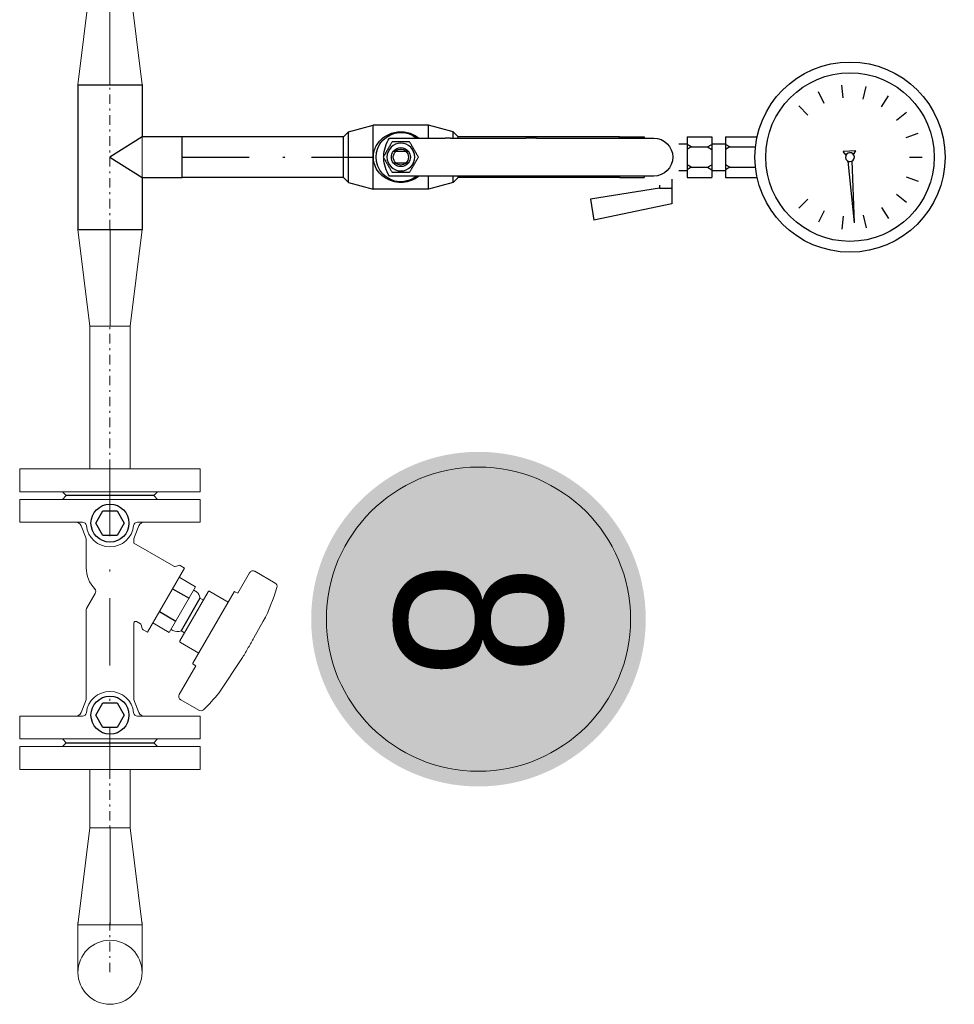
# Model space of a CAD drawing. Header units: millimetres. Extents: x -15538 to -14053, y -265397 to -264347.
# Tile 27 of 35: x -14406 to -14357, y -264966 to -264914. Entities that reach past the tile are written whole.
import ezdxf
from ezdxf.enums import TextEntityAlignment as Align

# ---------------------------------------------------------------- set-up
doc = ezdxf.new("R2010")
doc.units = ezdxf.units.MM
for name, pattern in [('ACAD_ISO08W100', [36, 24, -3, 6, -3]), ('DASHDOT2', [0.5, 0.25, -0.125, 0, -0.125]), ('DOT___DASHED', [0.670378, 0.352778, -0.176389, 0.0001, -0.141111])]:
    doc.linetypes.add(name, pattern=pattern)
doc.layers.get('0').update_dxf_attribs({"color": 20, "lineweight": 35})
for name, color, linetype, lineweight in [('-- CO_opis', 11, 'Continuous', 0), ('-- CO_rury', 51, 'Continuous', 9), ('-- CO_z', 51, 'Continuous', 9)]:
    doc.layers.add(name, color=color, linetype=linetype, lineweight=lineweight)
for name, color, linetype in [('-- rury', 11, 'Continuous'), ('-- urządzenia', 51, 'Continuous'), ('ALL_FEATURE', 7, 'Continuous')]:
    doc.layers.add(name, color=color, linetype=linetype)
doc.styles.add('A', font='arial.ttf', dxfattribs={"width": 0.9})

# ---------------------------------------------------------------- blocks, each defined once
blk = doc.blocks.new('-- TRÓJNIK 25_15')
at = {"color": 0, "linetype": 'ByBlock'}
for p, q in [((-1.065, 3.8), (1.065, 3.8)), ((-1.065, 1.685), (-1.065, 3.8)), ((1.065, 3.8), (1.065, 1.685)), ((-3.8, -1.685), (-3.8, 1.685)), ((-1.065, 1.685), (-3.8, 1.685)), ((3.8, 1.685), (1.065, 1.685)), ((3.8, -1.685), (3.8, 1.685)), ((3.8, -1.685), (-3.8, -1.685))]:
    blk.add_line(p, q, dxfattribs=at)
at = {"color": 50, "linetype": 'ByBlock'}
for p, q in [((0, 0), (-1.065, 1.685)), ((1.065, 1.685), (0, 0))]:
    blk.add_line(p, q, dxfattribs=at)
blk = doc.blocks.new('*U184')
at = {"linetype": 'Continuous', "lineweight": 0}
blk.add_blockref('-- TRÓJNIK 25_15', (0, 0), dxfattribs=at)
blk = doc.blocks.new('-- REDUKCJA typA 25_15')
at = {"color": 50, "linetype": 'Continuous', "lineweight": 0}
blk.add_line((5.1, 0), (0, 0), dxfattribs=at)
at = {"color": 0, "linetype": 'Continuous', "lineweight": 0}
blk.add_lwpolyline([(0, -1.685), (5.1, -1.065), (5.1, 1.065), (0, 1.685)], close=True, dxfattribs=at)
blk = doc.blocks.new('*U183')
blk.add_blockref('-- REDUKCJA typA 25_15', (0, 0))
blk = doc.blocks.new('-- MANOMETR M 100 + WKC1c 15')
at = {"color": 50}
for p, q in [((0, 38.253), (0, 38.929)), ((-1.034, 38.078), (-1.257, 38.716)), ((1.034, 38.078), (1.257, 38.716)), ((-1.952, 37.57), (-2.373, 38.099)), ((1.952, 37.57), (2.373, 38.099)), ((-2.651, 36.788), (-3.223, 37.148)), ((2.651, 36.788), (3.223, 37.148)), ((-3.052, 35.819), (-3.711, 35.97)), ((3.052, 35.819), (3.711, 35.97)), ((-3.46, 35.365), (-0.217, 35.034)), ((-3.46, 35.365), (-0.202, 35.241)), ((0.139, 35.312), (0.338, 35.431)), ((0.338, 35.431), (0.292, 34.771)), ((-3.111, 34.772), (-3.782, 34.697)), ((0.111, 34.916), (0.292, 34.771)), ((3.111, 34.772), (3.782, 34.697)), ((-2.821, 33.765), (-3.429, 33.471)), ((2.821, 33.765), (3.429, 33.471)), ((-2.214, 32.909), (-2.691, 32.431)), ((2.214, 32.909), (2.691, 32.431)), ((-0.536, 28.807), (-0.536, 30.152)), ((0.536, 28.807), (0.536, 30.152)), ((-0.702, 27.854), (-0.702, 28.581)), ((-0.536, 28.807), (-0.667, 28.581)), ((-0.536, 28.807), (-0.405, 28.581)), ((0.536, 28.807), (0.405, 28.581)), ((0.536, 28.807), (0.667, 28.581)), ((0.702, 27.854), (0.702, 28.581)), ((-0.536, 27.628), (-0.667, 27.854)), ((-0.536, 27.628), (-0.405, 27.854)), ((-0.536, 26.778), (-0.536, 27.628)), ((0.536, 27.628), (0.405, 27.854)), ((0.536, 27.628), (0.667, 27.854)), ((0.536, 26.778), (0.536, 27.628)), ((-0.536, 26.778), (-0.667, 26.552)), ((-0.536, 26.778), (-0.405, 26.552)), ((0.536, 26.778), (0.405, 26.552)), ((0.536, 26.778), (0.667, 26.552)), ((-1.627, 25.099), (-1.627, 25.755))]:
    blk.add_line(p, q, dxfattribs=at)
at = {"color": 11}
for p, q in [((-1.065, 28.581), (-1.065, 30.238)), ((1.065, 28.581), (1.065, 30.238)), ((1.065, 28.581), (-1.065, 28.581)), ((1.065, 27.854), (-1.065, 27.854)), ((-1.065, 26.552), (-1.065, 27.854)), ((1.065, 26.552), (1.065, 27.854)), ((1.065, 26.552), (-1.065, 26.552)), ((-0.702, 26.126), (-0.702, 26.552)), ((0.702, 26.126), (0.702, 26.552)), ((-2.464, 25.755), (-3.31, 21.659)), ((-1.627, 25.755), (-2.464, 25.755)), ((-1.157, 25.755), (-1.627, 25.755)), ((-1.627, 25.099), (-2.204, 21.483)), ((-1.47, 25.099), (-1.627, 25.099)), ((-1, 24.302), (-1.065, 24.302)), ((-1.065, 23), (-1.065, 24.302)), ((1.065, 24.302), (1, 24.302)), ((1.065, 23), (1.065, 24.302)), ((-1, 23), (-1.065, 23)), ((-1.065, 23), (-1.065, 14.522)), ((1.065, 23), (1, 23)), ((1.065, 23), (1.065, 14.522)), ((-2.204, 21.483), (-3.31, 21.659))]:
    blk.add_line(p, q, dxfattribs=at)
at = {"color": 11, "linetype": 'Continuous'}
for p, q in [((-1, 24.8), (-1, 18.631)), ((1, 18.631), (1, 24.8)), ((-1, 18.631), (-1, 18.066)), ((1, 18.631), (1, 18.066)), ((-1, 18.066), (-1, 14.117)), ((1, 14.117), (1, 18.066)), ((-1.065, 14.522), (-1.337, 14.25)), ((1.065, 14.522), (1.337, 14.25)), ((-1.337, 14.25), (-1.685, 12.95)), ((1, 14.117), (1, 13.834)), ((1.337, 14.25), (1.685, 12.95)), ((-1, 13.834), (-1, 10.903)), ((1, 10.903), (1, 13.834)), ((-1.685, 12.95), (-1.685, 10.05)), ((1.685, 12.95), (1.685, 10.05)), ((-1.337, 8.75), (-1.685, 10.05)), ((1.337, 8.75), (1.685, 10.05)), ((-1.065, 8.478), (-1.337, 8.75)), ((-1.065, 8.478), (-1.065, 0)), ((1.065, 8.478), (1.337, 8.75)), ((1.065, 8.478), (1.065, 0))]:
    blk.add_line(p, q, dxfattribs=at)
at = {"color": 50, "linetype": 'Continuous'}
for p, q in [((-1.065, 23), (-1, 23)), ((1, 23), (1.065, 23)), ((-1.065, 14.522), (-1, 14.522)), ((1, 14.522), (1.065, 14.522)), ((-1.337, 14.25), (-1, 14.25)), ((-1, 14.117), (-1, 13.834)), ((1, 14.25), (1.337, 14.25)), ((-1.685, 12.95), (-1, 12.95)), ((1, 12.95), (1.685, 12.95)), ((-0.313, 11.75), (-0.313, 11.25)), ((0.312, 11.25), (0.312, 11.75)), ((-1.685, 10.05), (1.685, 10.05)), ((-1.337, 8.75), (1.337, 8.75)), ((-1.065, 8.478), (1.065, 8.478)), ((-1.065, 0), (1.065, 0))]:
    blk.add_line(p, q, dxfattribs=at)
at = {"color": 50, "linetype": 'DOT___DASHED', "ltscale": 10}
blk.add_line((0, 0), (-0.001, 10.054), dxfattribs=at)
at = {"color": 50, "linetype": 'Continuous'}
blk.add_circle((0, 11.5), 0.73, dxfattribs=at)
at = {"color": 11, "linetype": 'Continuous'}
for centre, radius, start, end in [((0, 24.8), 1, 0, 180), ((0, 12.4), 1.8, 236.251, 268.6629), ((0, 12.4), 1.8, 271.3371, 303.749)]:
    blk.add_arc(centre, radius, start, end, dxfattribs=at)
at = {"color": 50, "linetype": 'Continuous'}
for radius, start, end in [(1.3, 140.2849, 39.7151), (0.5, 51.3178, 128.6822), (0.5, 128.6831, 231.3169), (0.419, 138.2605, 221.7395), (0.4, 38.6248, 141.3752), (0.5, 308.6831, 51.3169), (0.419, 318.2605, 41.7395), (0.4, 218.6248, 321.3752), (0.5, 231.3178, 308.6822)]:
    blk.add_arc((0, 11.5), radius, start, end, dxfattribs=at)
at = {"color": 11, "extrusion": (7.88861e-31, -1.75168e-15, -1)}
blk.add_ellipse((0, 35.123), major_axis=(3.536, 3.536), ratio=1, start_param=3.926991, end_param=10.210176, dxfattribs=at)
at = {"color": 50, "extrusion": (1.08468e-30, -1.75168e-15, -1)}
blk.add_ellipse((0, 35.123), major_axis=(-3.134, 3.134), ratio=1, start_param=5.497787, end_param=11.780972, dxfattribs=at)
at = {"color": 50}
blk.add_ellipse((0, 35.123), major_axis=(0.234, -0.016), ratio=1, start_param=5.497787, end_param=11.780972, dxfattribs=at)
at = {"color": 50, "linetype": 'Continuous'}
for points, knots in [([(-1, 12.455), (-1.077, 12.359), (-1.143, 12.252), (-1.195, 12.136), (-1.223, 12.074), (-1.248, 12.009), (-1.268, 11.94), (-1.308, 11.803), (-1.331, 11.653), (-1.331, 11.5), (-1.331, 11.424), (-1.326, 11.347), (-1.315, 11.273), (-1.293, 11.126), (-1.252, 10.99), (-1.195, 10.864), (-1.082, 10.613), (-0.909, 10.406), (-0.683, 10.26), (-0.571, 10.187), (-0.445, 10.129), (-0.311, 10.094), (-0.21, 10.068), (-0.105, 10.054), (0, 10.054), (0.105, 10.054), (0.211, 10.068), (0.311, 10.094), (0.512, 10.146), (0.693, 10.249), (0.843, 10.381), (0.992, 10.513), (1.11, 10.676), (1.195, 10.864), (1.237, 10.957), (1.272, 11.058), (1.295, 11.165), (1.318, 11.272), (1.331, 11.386), (1.331, 11.5)], [0.3843599, 0.3843599, 0.3843599, 0.3843599, 0.4285714, 0.4285714, 0.4285714, 0.4523809, 0.4523809, 0.4523809, 0.4999999, 0.4999999, 0.4999999, 0.5238095, 0.5238095, 0.5238095, 0.5714285, 0.5714285, 0.5714285, 0.6666666, 0.6666666, 0.6666666, 0.7142857, 0.7142857, 0.7142857, 0.75, 0.75, 0.75, 0.7857143, 0.7857143, 0.7857143, 0.8571428, 0.8571428, 0.8571428, 0.9285714, 0.9285714, 0.9285714, 0.9642857, 0.9642857, 0.9642857, 1, 1, 1, 1]), ([(1.331, 11.5), (1.331, 11.614), (1.318, 11.728), (1.295, 11.835), (1.272, 11.942), (1.237, 12.043), (1.195, 12.136), (1.143, 12.253), (1.077, 12.359), (1, 12.455)], [0, 0, 0, 0, 0.0357142, 0.0357142, 0.0357142, 0.0714285, 0.0714285, 0.0714285, 0.115655, 0.115655, 0.115655, 0.115655])]:
    blk.add_open_spline(points, degree=3, knots=knots, dxfattribs=at)
for points, weights in [([(-0.8, 11.962), (-0.4, 12.193), (0, 12.424)], [1, 1.15470053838, 1]), ([(-0.8, 11.038), (-0.8, 11.5), (-0.8, 11.962)], [1, 1.15470053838, 1]), ([(0, 12.424), (0.4, 12.193), (0.8, 11.962)], [1, 1.15470053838, 1]), ([(0.8, 11.962), (0.8, 11.5), (0.8, 11.038)], [1, 1.15470053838, 1]), ([(-0.313, 11.89), (-0.313, 11.812), (-0.313, 11.75)], [1, 1.01243520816, 1]), ([(0.312, 11.75), (0.312, 11.812), (0.312, 11.89)], [1, 1.01243520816, 1]), ([(0, 10.576), (-0.4, 10.807), (-0.8, 11.038)], [1, 1.15470053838, 1]), ([(-0.313, 11.25), (-0.313, 11.188), (-0.313, 11.11)], [1, 1.01243520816, 1]), ([(0.8, 11.038), (0.4, 10.807), (0, 10.576)], [1, 1.15470053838, 1]), ([(0.312, 11.11), (0.312, 11.188), (0.312, 11.25)], [1, 1.01243520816, 1])]:
    blk.add_rational_spline(points, weights, degree=2, dxfattribs=at)
blk = doc.blocks.new('*U318')
blk.add_blockref('-- REDUKCJA typA 25_15', (-2.034, -0.729))
blk = doc.blocks.new('*U317')
at = {"color": 0, "ltscale": 10}
for p, q in [((-513.34, 10.65), (-438.34, 10.65)), ((-513.34, -10.65), (-438.34, -10.65))]:
    blk.add_line(p, q, dxfattribs=at)
at = {"color": 50, "linetype": 'DASHDOT2', "ltscale": 20}
blk.add_line((-513.34, 0), (-438.34, 0), dxfattribs=at)
blk = doc.blocks.new('*U319')
at = {"color": 0, "ltscale": 10}
for p, q in [((-513.34, 10.65), (-482.61, 10.65)), ((-513.34, -10.65), (-482.61, -10.65))]:
    blk.add_line(p, q, dxfattribs=at)
at = {"color": 50, "linetype": 'DASHDOT2', "ltscale": 20}
blk.add_line((-513.34, 0), (-482.61, 0), dxfattribs=at)
blk = doc.blocks.new('*U328')
at = {"color": 0, "ltscale": 10}
for p, q in [((-804.1, 16.85), (-728.1, 16.85)), ((-804.1, -16.85), (-728.1, -16.85))]:
    blk.add_line(p, q, dxfattribs=at)
at = {"color": 50, "linetype": 'DASHDOT2', "ltscale": 20}
blk.add_line((-804.1, 0), (-728.1, 0), dxfattribs=at)
blk = doc.blocks.new('-- MSV_F2_15')
at = {"color": 11}
for p, q in [((-10.416, 7.619), (-9.798, 8.69)), ((-6.92, 7.573), (-7.791, 8.066)), ((-10.343, 7.345), (-9.26, 6.72)), ((-4.01, 5.729), (-5.881, 6.973)), ((-9.357, 5.252), (-8.797, 6.222)), ((-9.345, 6.573), (-9.26, 6.72)), ((-9.334, 6.532), (-5.576, 4.362)), ((-15.8, -4.75), (-15.8, 4.75)), ((-14.6, 4.75), (-15.8, 4.75)), ((-14.6, 4.75), (-14.6, -4.75)), ((-14.2, 4.75), (-14.2, -4.75)), ((-13, 4.75), (-14.2, 4.75)), ((-13, 1.442), (-13, 4.75)), ((-9.335, 5.17), (-6.755, 3.68)), ((-8.998, 4.733), (-8.893, 4.915)), ((-6.673, 3.702), (-6.113, 4.672)), ((-3.661, 3.719), (-3.11, 4.673)), ((-2.8, 4.75), (-1.6, 4.75)), ((-2.8, 4.75), (-2.8, 1.442)), ((-1.6, -4.75), (-1.6, 4.75)), ((-1.2, 4.75), (-1.2, -4.75)), ((-1.2, 4.75), (0, 4.75)), ((0, -4.75), (0, 4.75)), ((-10.1, 3.637), (-9.6, 4.503)), ((-9.6, 4.503), (-7.2, 3.118)), ((-9.43, 4.405), (-9.38, 4.492)), ((-5.535, 4.373), (-5.45, 4.52)), ((-5.45, 4.52), (-3.934, 3.645)), ((-7.284, 3.743), (-7.179, 3.925)), ((-7.7, 2.252), (-7.2, 3.118)), ((-7.361, 3.21), (-7.311, 3.297)), ((-13, -4.75), (-13, -1.442)), ((-2.8, -1.442), (-2.8, -4.75)), ((-14.6, -4.75), (-15.8, -4.75)), ((-13, -4.75), (-14.2, -4.75)), ((-2.8, -4.75), (-1.6, -4.75)), ((-1.2, -4.75), (0, -4.75))]:
    blk.add_line(p, q, dxfattribs=at)
at = {"color": 0, "linetype": 'Continuous'}
for p, q in [((-10.589, 3.919), (-10.718, 3.696)), ((-7.211, 1.969), (-10.589, 3.919)), ((-10.686, 3.351), (-11.899, 1.25)), ((-10.676, 3.426), (-10.728, 3.62)), ((-7.655, 1.601), (-7.771, 1.4)), ((-7.594, 1.647), (-7.401, 1.699)), ((-7.211, 1.969), (-7.341, 1.746)), ((-12.224, 1.286), (-12.812, 1.524)), ((-12.037, 1.25), (-11.899, 1.25)), ((-3.763, 1.25), (-7.684, 1.25)), ((-3.576, 1.286), (-2.988, 1.524)), ((-9.255, -0.777), (-8.458, -1.237)), ((-12.224, -1.286), (-12.812, -1.524)), ((-12.037, -1.25), (-10.6, -1.25)), ((-8.458, -1.237), (-8.427, -1.248)), ((-8.427, -1.248), (-8.408, -1.25)), ((-8.408, -1.25), (-3.763, -1.25)), ((-3.576, -1.286), (-2.988, -1.524))]:
    blk.add_line(p, q, dxfattribs=at)
at = {"color": 50, "linetype": 'DOT___DASHED', "ltscale": 10}
blk.add_line((-15.8, 0), (0, 0), dxfattribs=at)
at = {"color": 11}
for centre, major_axis, start_param, end_param in [((-9.624, 8.59), (-0.141, 0.141), -1.072233, 0.261799), ((-12.397, -0.81), (-7.071, 7.071), -1.264112, -1.072235), ((-10.243, 7.519), (-0.141, 0.141), 0.261799, 1.832596), ((-9.319, 6.558), (0.0212, 0.0212), 1.832596, 3.403392), ((-10.403, -1.961), (7.071, 7.071), 6.255375, 6.37502), ((-9.305, 5.222), (0.0424, 0.0424), 1.832596, 3.403393), ((-3.283, 4.773), (0.141, 0.141), 4.974188, 6.255375), ((-7.744, 3.547), (0.354, 0.354), 4.974188, 5.901484), ((-6.725, 3.732), (0.0424, 0.0424), 3.403392, 4.974188), ((-3.834, 3.819), (-0.141, 0.141), 1.832596, 3.403392), ((-12.8, 1.442), (0.141, 0.141), 2.356194, 3.823357), ((-12.95, 0), (-0.884, 0.884), 2.459828, 5.394153), ((-2.85, 0), (0.884, 0.884), 0.889032, 3.823357), ((-3, 1.442), (0.141, 0.141), 4.030624, 5.497787), ((-12.8, -1.442), (-0.141, 0.141), -0.681765, 0.785398), ((-3, -1.442), (0.141, 0.141), 5.497787, 6.96495)]:
    blk.add_ellipse(centre, major_axis=major_axis, ratio=1, start_param=start_param, end_param=end_param, dxfattribs=at)
at = {"color": 11, "extrusion": (0, 0, -1)}
blk.add_ellipse((-5.561, 4.388), major_axis=(0.0078, 0.029), ratio=1, start_param=1.832596, end_param=3.403392, dxfattribs=at)
at = {"color": 0, "linetype": 'Continuous'}
for centre, major_axis, start_param, end_param in [((-10.631, 3.646), (-0.0707, 0.0707), 0.261799, 1.047194), ((-10.773, 3.401), (-0.0707, 0.0707), 3.403392, 4.188783), ((-12.7, 1.802), (0.212, 0.212), 2.356194, 3.543018), ((-7.569, 1.551), (-0.0707, 0.0707), -0.523591, 0.261799), ((-7.427, 1.796), (0.0707, 0.0707), 4.188792, 4.974188), ((-3.1, 1.802), (-0.212, 0.212), 2.740167, 3.926991), ((-12.037, 1.75), (0.354, 0.354), 3.543018, 3.926991), ((-7.684, 1.35), (0.0707, 0.0707), 1.832595, 3.926992), ((-3.763, 1.75), (-0.354, 0.354), 2.356194, 2.740167), ((-10.6, 0.35), (1.131, 1.131), 3.926994, 4.690908), ((-9.355, -0.95), (-0.141, 0.141), -1.308997, -0.021479), ((-12.7, -1.802), (-0.212, 0.212), -0.401426, 0.785398), ((-12.037, -1.75), (0.354, 0.354), 0.785398, 1.169371), ((-3.763, -1.75), (-0.354, 0.354), -1.169371, -0.785398), ((-3.1, -1.802), (0.212, 0.212), 5.497787, 6.684611)]:
    blk.add_ellipse(centre, major_axis=major_axis, ratio=1, start_param=start_param, end_param=end_param, dxfattribs=at)
at = {"color": 11}
for points, knots in [([(-5.881, 6.973), (-6.054, 7.075), (-6.4, 7.275), (-6.746, 7.475), (-6.92, 7.573)], [0, 0, 0, 0, 0.5, 1, 1, 1, 1]), ([(-9.38, 4.492), (-9.363, 4.522), (-9.322, 4.578), (-9.244, 4.648), (-9.154, 4.7), (-9.088, 4.721), (-9.054, 4.729)], [0, 0, 0, 0, 0.250069, 0.500095, 0.750069, 1, 1, 1, 1]), ([(-8.998, 4.733), (-8.999, 4.733), (-9.001, 4.734), (-9.006, 4.734), (-9.012, 4.734), (-9.019, 4.734), (-9.027, 4.733), (-9.039, 4.731), (-9.048, 4.73), (-9.054, 4.729)], [0, 0, 0, 0, 0.049759, 0.132212, 0.242341, 0.373451, 0.519286, 0.674746, 1, 1, 1, 1])]:
    blk.add_open_spline(points, degree=3, knots=knots, dxfattribs=at)
at = {"layer": 'ALL_FEATURE', "color": 50, "linetype": 'Continuous'}
for p, q in [((-8.998, 4.733), (-7.284, 3.743)), ((-9.5, 3.291), (-9, 4.157)), ((-8.3, 2.598), (-7.8, 3.464)), ((-14.4, 2.3), (-14.6, 2.5)), ((-14.4, 2.3), (-14.2, 2.5)), ((-14.4, 2.3), (-14.4, -2.3)), ((-14.4, 2.3), (-14.4, -2.3)), ((-1.4, 2.3), (-1.6, 2.5)), ((-1.4, 2.3), (-1.2, 2.5)), ((-1.4, -2.3), (-1.4, 2.3)), ((-1.4, -2.3), (-1.4, 2.3)), ((-13.6, 0.375), (-12.95, 0.75)), ((-12.95, 0.75), (-12.3, 0.375)), ((-3.5, 0.375), (-2.85, 0.75)), ((-2.85, 0.75), (-2.2, 0.375)), ((-13.6, -0.375), (-13.6, 0.375)), ((-12.3, 0.375), (-12.3, -0.375)), ((-3.5, -0.375), (-3.5, 0.375)), ((-2.2, 0.375), (-2.2, -0.375)), ((-12.95, -0.75), (-13.6, -0.375)), ((-12.3, -0.375), (-12.95, -0.75)), ((-2.85, -0.75), (-3.5, -0.375)), ((-2.2, -0.375), (-2.85, -0.75)), ((-14.4, -2.3), (-14.6, -2.5)), ((-14.4, -2.3), (-14.2, -2.5)), ((-1.4, -2.3), (-1.6, -2.5)), ((-1.4, -2.3), (-1.2, -2.5))]:
    blk.add_line(p, q, dxfattribs=at)
for centre, major_axis, start_param, end_param in [((-12.95, 0), (0.707, 0.707), 5.497787, 11.780972), ((-2.85, 0), (-0.707, 0.707), 3.926991, 10.210176)]:
    blk.add_ellipse(centre, major_axis=major_axis, ratio=1, start_param=start_param, end_param=end_param, dxfattribs=at)
blk = doc.blocks.new('*U325')
at = {"zscale": 1000}
blk.add_blockref('-- MSV_F2_15', (0, 0), dxfattribs=at)
blk = doc.blocks.new('-- NR_22')
h = blk.add_hatch(color=251)
edge = h.paths.add_edge_path()
edge.add_arc((0, 30), 22, 0, 360)
at = {"color": 50}
blk.add_circle((0, 30), 20, dxfattribs=at)
at = {"style": 'A', "width": 0.9, "flags": 12}
blk.add_attdef('22', text='', height=20, dxfattribs=at).set_placement((0, 30, 0.11), align=Align.MIDDLE_CENTER)
blk = doc.blocks.new('*U340')
at = {"color": 0, "ltscale": 10}
for p, q in [((-498.47, 16.85), (-472.3, 16.85)), ((-498.47, -16.85), (-472.3, -16.85))]:
    blk.add_line(p, q, dxfattribs=at)
at = {"color": 50, "linetype": 'DASHDOT2', "ltscale": 20}
blk.add_line((-498.47, 0), (-472.3, 0), dxfattribs=at)

msp = doc.modelspace()

# ---------------------------------------------------------------- linework, layer by layer
at = {"layer": '-- CO_rury', "linetype": 'ACAD_ISO08W100', "ltscale": 20}
msp.add_circle((-14401.701, -264964.548, -0.002), 1.685, dxfattribs=at)

# ---------------------------------------------------------------- block references
at = {"layer": '-- CO_opis'}
ref = msp.add_blockref('-- NR_22', (-14394.319, -264945.975), dxfattribs=dict(at, xscale=-0.4, yscale=0.4, zscale=0.001, rotation=270.0000000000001))
ref.add_attrib('22', '8', dxfattribs={"layer": '0', "height": 8.8, "rotation": 270, "style": 'A', "width": 0.9}).set_placement((-14382.319, -264946.013, 0), align=Align.MIDDLE_CENTER)
at = {"layer": '-- CO_rury', "linetype": 'ACAD_ISO08W100', "ltscale": 20, "xscale": -1}
for name, p, rotation in [('*U183', (-14401.701, -264917.875, -0.002), 269.9999999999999), ('*U318', (-14402.429, -264927.508, -0.002), 90)]:
    msp.add_blockref(name, p, dxfattribs=dict(at, rotation=rotation))
at = {"layer": '-- CO_rury', "linetype": 'ACAD_ISO08W100', "ltscale": 20, "yscale": 0.1, "zscale": 0.1}
for name, p, xscale, rotation in [('*U317', (-14401.701, -264886.741, -0.002), -0.1, 269.9999999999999), ('*U319', (-14401.701, -265005.208, -0.002), 0.1, 270.0000000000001), ('*U340', (-14401.701, -264914.7, -0.002), -0.1, 269.9999999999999)]:
    msp.add_blockref(name, p, dxfattribs=dict(at, xscale=xscale, rotation=rotation))
at = {"layer": '-- CO_rury', "linetype": 'ACAD_ISO08W100', "ltscale": 20}
for name, p, rotation in [('*U325', (-14401.701, -264953.875, -0.002), 269.9999999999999), ('*U318', (-14402.429, -264960.014, -0.002), 90)]:
    msp.add_blockref(name, p, dxfattribs=dict(at, rotation=rotation))
at = {"layer": '-- CO_z', "linetype": 'ACAD_ISO08W100', "ltscale": 20, "xscale": -0.1, "yscale": 0.1, "zscale": 0.1, "rotation": 269.9999999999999}
msp.add_blockref('*U328', (-14401.701, -264845.065, -0.002), dxfattribs=at)
at = {"layer": '-- rury', "linetype": 'ACAD_ISO08W100', "ltscale": 20, "xscale": -1, "rotation": 269.9999999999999}
msp.add_blockref('*U184', (-14401.701, -264921.675, -0.002), dxfattribs=at)
at = {"layer": '-- urządzenia', "linetype": 'ACAD_ISO08W100', "ltscale": 20, "xscale": -1, "rotation": 269.9999999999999}
msp.add_blockref('-- MANOMETR M 100 + WKC1c 15', (-14397.901, -264921.675, -0.002), dxfattribs=at)

doc.saveas('drawing.dxf')
